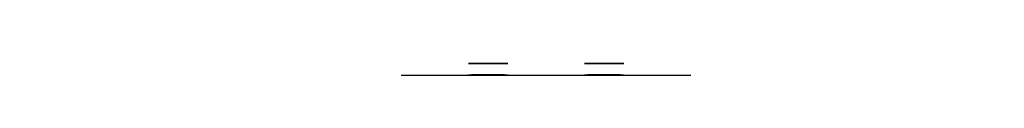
# Model space of a CAD drawing. Header units: millimetres. Extents: x 74335 to 74810, y -1137 to -1117.
import ezdxf

# ---------------------------------------------------------------- set-up
doc = ezdxf.new("R2010")
doc.units = ezdxf.units.MM
doc.header["$MEASUREMENT"] = 0
doc.layers.add('CAXA0', color=7, linetype='Continuous', lineweight=70, true_color=0x000000)
doc.layers.add('CAXA3', color=7, linetype='Continuous', lineweight=25, true_color=0x000000)
doc.layers.add('Default', color=7, linetype='Continuous', true_color=0x000000)

msp = doc.modelspace()

# ---------------------------------------------------------------- linework, layer by layer
at = {"color": 0, "lineweight": 25, "extrusion": (-1.67907e-13, 1, 2.87797e-30)}
msp.add_lwpolyline([(-74654.04, 226.43), (-74524.04, 226.43, -0.414214), (-74519.04, 221.43), (-74519.04, 41.43, -0.414214), (-74524.04, 36.43), (-74654.04, 36.43, -0.414214), (-74659.04, 41.43), (-74659.04, 221.43, -0.414214), (-74654.04, 226.43)], format="xyb", dxfattribs=at)
at = {"color": 1, "true_color": 0xff0000, "extrusion": (0, 1, 4.21885e-15)}
for centre in [(-74561.01, 74.42, -1126.53), (-74617.07, 74.42, -1126.53)]:
    msp.add_circle(centre, 9.5, dxfattribs=at)
at = {"layer": 'CAXA0', "color": 18, "true_color": 0x000000, "extrusion": (0, 1, 0)}
msp.add_lwpolyline([(-74583.54, 62.1), (-74583.54, 68.1), (-74594.54, 68.1), (-74594.54, 62.1), (-74583.54, 62.1)], dxfattribs=at)
at = {"layer": 'CAXA3', "color": 18, "linetype": 'Continuous', "lineweight": 25, "true_color": 0x000000}
for p, q in [((74561.03, -1132.02, 72.29), (74561.03, -1132.02, 69.96)), ((74617.06, -1132.02, 72.29), (74617.06, -1132.02, 69.96)), ((74561.03, -1132.24, 71.87), (74561.03, -1132.24, 69.09)), ((74617.05, -1132.24, 71.87), (74617.05, -1132.24, 69.09))]:
    msp.add_line(p, q, dxfattribs=at)
at = {"layer": 'CAXA3', "color": 18, "linetype": 'Continuous', "lineweight": 25, "true_color": 0x000000, "extrusion": (0, 1, 4.44089e-16)}
for centre, radius in [((-74561.01, 74.42, -1132.02), 8), ((-74561.01, 74.42, -1132.02), 5.5), ((-74561.01, 77.15, -1132.02), 0.745), ((-74617.07, 74.42, -1132.02), 8), ((-74617.07, 74.42, -1132.02), 5.5), ((-74617.07, 77.15, -1132.02), 0.745), ((-74561.01, 74.42, -1132.24), 9.56), ((-74561.01, 74.42, -1132.24), 6.57), ((-74561.01, 77.68, -1132.24), 0.89), ((-74617.07, 74.42, -1132.24), 9.56), ((-74617.07, 74.42, -1132.24), 6.57), ((-74617.07, 77.68, -1132.24), 0.89)]:
    msp.add_circle(centre, radius, dxfattribs=at)
at = {"layer": 'Default'}
for p, q in [((74519.04, -1132.2, 131.43), (74659.04, -1132.2, 131.43)), ((74589.04, -1132.2, 36.43), (74589.04, -1132.2, 226.43))]:
    msp.add_line(p, q, dxfattribs=at)
at = {"layer": 'Default', "extrusion": (-1.78332e-13, 1, 0)}
msp.add_lwpolyline([(-74640.04, 55.43), (-74538.04, 55.43), (-74538.04, 207.43), (-74640.04, 207.43), (-74640.04, 55.43)], dxfattribs=at)
at = {"layer": 'Default', "extrusion": (-1.67907e-13, 1, -2.61237e-26)}
msp.add_lwpolyline([(-74654.04, 224.93), (-74524.04, 224.93, -0.414214), (-74520.54, 221.43), (-74520.54, 41.43, -0.414214), (-74524.04, 37.93), (-74654.04, 37.93, -0.414214), (-74657.54, 41.43), (-74657.54, 221.43, -0.414214), (-74654.04, 224.93)], format="xyb", dxfattribs=at)
at = {"layer": 'Default', "extrusion": (0, 1, 0)}
for points in [[(-74582.54, 61.1), (-74582.54, 69.1), (-74595.54, 69.1), (-74595.54, 61.1), (-74582.54, 61.1)], [(-74583.54, 62.1), (-74594.54, 62.1), (-74594.54, 68.1), (-74583.54, 68.1), (-74583.54, 62.1)], [(-74594.54, 62.1), (-74583.54, 62.1), (-74583.54, 68.1), (-74594.54, 68.1), (-74594.54, 62.1)]]:
    msp.add_lwpolyline(points, dxfattribs=at)

doc.saveas('drawing.dxf')
